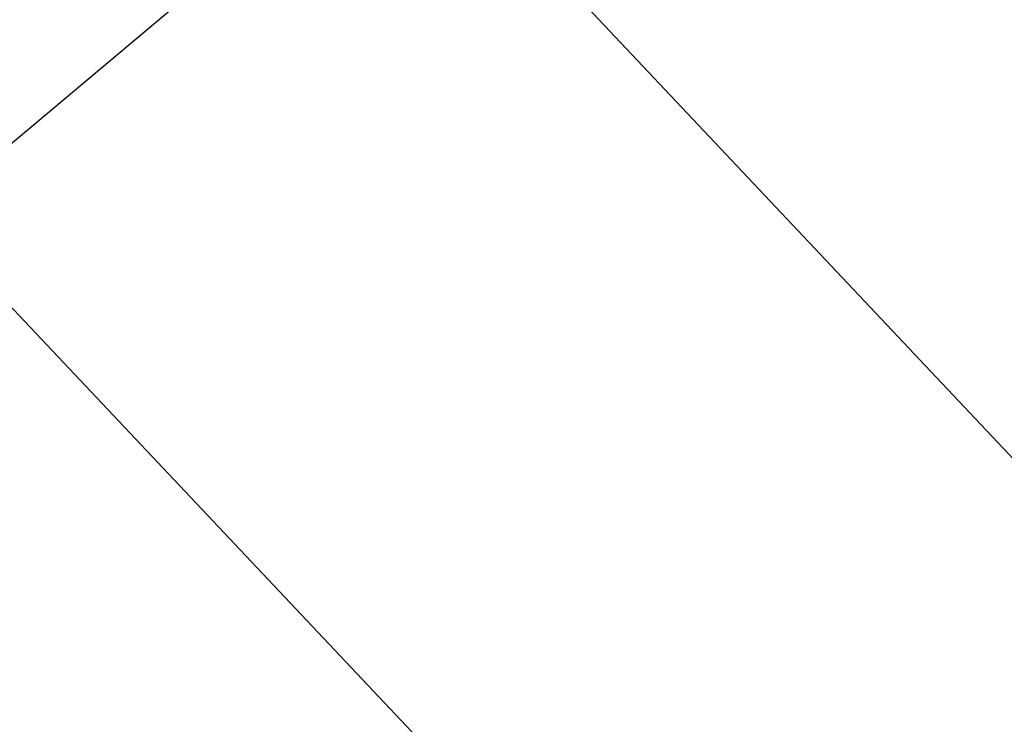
# Model space of a CAD drawing. Header units: millimetres. Extents: x -37.5 to 39.5, y -38.4 to 38.4.
# Tile 119 of 256: x -28.255 to -27.744, y -24.822 to -24.457. Entities that reach past the tile are written whole.
import ezdxf

# ---------------------------------------------------------------- set-up
doc = ezdxf.new("R2010")
doc.units = ezdxf.units.MM
doc.header["$LTSCALE"] = 25.4
doc.layers.get('0').update_dxf_attribs({"true_color": 0xff5454})

# ---------------------------------------------------------------- blocks, each defined once
blk = doc.blocks.new('ECHO-8371-8372.STL')
at = {"color": 7, "true_color": 0xffffff}
mesh = blk.add_polyface(dxfattribs=at)
corners = [(-28.30378, -24.55906, 16.88711), (-30.68596, -20.81687, 17.10388), (-30.95701, -20.99515, 16.88711), (-28.05526, -24.35052, 17.10388)]
mesh.append_faces([[corners[k] for k in face] for face in [(0, 1, 2), (1, 0, 3)]], dxfattribs={"vtx0": -1, "color": 7})
mesh = blk.add_polyface(dxfattribs=at)
corners = [(-25.03211, -27.55487, 17.10388), (-27.76211, -24.10454, 17.18), (-28.05526, -24.35052, 17.10388), (-24.7695, -27.27651, 17.18)]
mesh.append_faces([[corners[k] for k in face] for face in [(0, 1, 2), (1, 0, 3)]], dxfattribs={"vtx0": -1, "color": 7})
mesh = blk.add_polyface(dxfattribs=at)
corners = [(-25.25475, -27.79084, 16.88711), (-28.46984, -24.69839, 16.56268), (-25.40351, -27.94852, 16.56268), (-28.30378, -24.55906, 16.88711)]
mesh.append_faces([[corners[k] for k in face] for face in [(0, 1, 2), (1, 0, 3)]], dxfattribs={"vtx0": -1, "color": 7})
mesh = blk.add_polyface(dxfattribs=at)
corners = [(-25.40351, -27.94852, 16.56268), (-28.52815, -24.74732, 16.18), (-25.45574, -28.00389, 16.18), (-28.46984, -24.69839, 16.56268)]
mesh.append_faces([[corners[k] for k in face] for face in [(0, 1, 2), (1, 0, 3)]], dxfattribs={"vtx0": -1, "color": 7})
mesh = blk.add_polyface(dxfattribs=at)
corners = [(-28.52815, -24.74732, 16.18), (-25.11078, -28.32537, 0.18), (-25.45574, -28.00389, 16.18)]
mesh.append_faces([[corners[k] for k in face] for face in [(0, 1, 2)]], dxfattribs={"color": 7})

msp = doc.modelspace()

# ---------------------------------------------------------------- block references
at = {"color": 7, "true_color": 0xffffff}
msp.add_blockref('ECHO-8371-8372.STL', (0, 0), dxfattribs=at)

doc.saveas('drawing.dxf')
